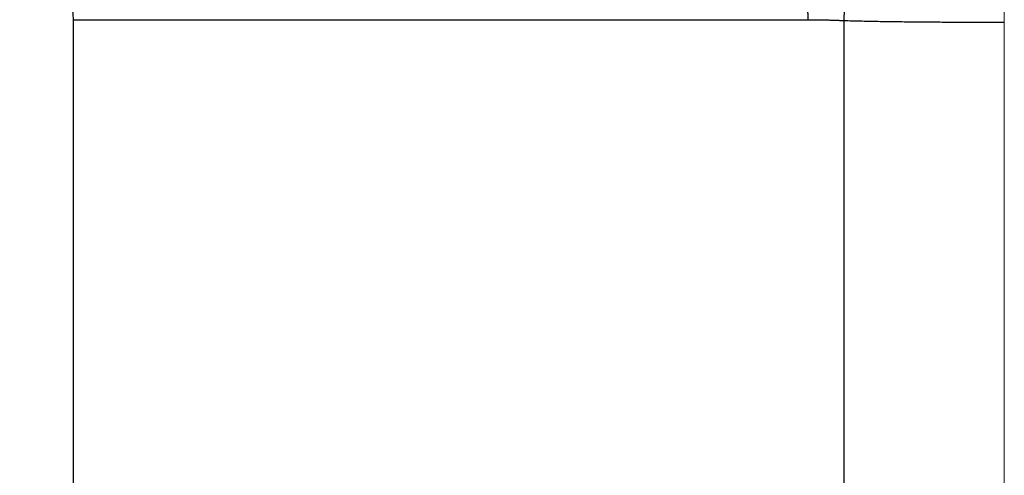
# Model space of a CAD drawing. Header units: millimetres. Extents: x 0 to 1300, y 0 to 891.
# Tile 72 of 146: x 197.24 to 203, y 549.55 to 552.22. Entities that reach past the tile are written whole.
import ezdxf

# ---------------------------------------------------------------- set-up
doc = ezdxf.new("R2010")
doc.units = ezdxf.units.MM
doc.header["$LTSCALE"] = 0.545669
doc.linetypes.add('CENTER', pattern=[50.8, 31.75, -6.35, 6.35, -6.35])
doc.layers.add('NoLayerName_001', color=7, linetype='Continuous')
doc.layers.add('NoLayerName_003', color=7, linetype='Continuous')

msp = doc.modelspace()

# ---------------------------------------------------------------- linework, layer by layer
at = {"layer": 'NoLayerName_001', "color": 60, "linetype": 'Continuous', "lineweight": 25}
for p, q in [((202.06191715, 552.21143689), (202.07351205, 552.60490046)), ((197.55000031, 549.19510636), (197.55000031, 552.21626028)), ((197.55000031, 552.21626028), (201.85111317, 552.21626028)), ((202.06191715, 541.3), (202.06191553, 552.21143692))]:
    msp.add_line(p, q, dxfattribs=at)
msp.add_arc((197.15000031, 552.21626028), 0.4, 0, 77.626275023, dxfattribs=at)
for points, knots in [([(201.85111195, 552.21626028), (201.85110324, 552.21960114), (201.85109863, 552.226283), (201.85101487, 552.23630562), (201.85088447, 552.24632795), (201.85069867, 552.25634972), (201.85045915, 552.26637063), (201.85016477, 552.27639039), (201.84981518, 552.28640874), (201.8494098, 552.29642537), (201.84894811, 552.30644001), (201.84842958, 552.31645236), (201.84785368, 552.32646215), (201.84721989, 552.33646909), (201.84652761, 552.34647287), (201.84577661, 552.3564731), (201.84496412, 552.36646897), (201.84408648, 552.37645943), (201.84314026, 552.38644335), (201.84212199, 552.39641961), (201.84102818, 552.4063871), (201.83985536, 552.41634469), (201.83860007, 552.42629125), (201.83725882, 552.43622567), (201.83582813, 552.44614683), (201.83430457, 552.4560536), (201.83268454, 552.46594481), (201.83096504, 552.47581924), (201.82913518, 552.48567408), (201.82718327, 552.49550609), (201.82509794, 552.50531203), (201.8228675, 552.51508823), (201.82048193, 552.52482957), (201.81791331, 552.53452413), (201.81513393, 552.54415772), (201.81211232, 552.55371376), (201.80883261, 552.56318312), (201.805195, 552.57252411), (201.8011932, 552.58174412), (201.79801342, 552.58764948), (201.79648417, 552.59063933)], [0, 0, 0, 0, 0.01002261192, 0.0200454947, 0.03006864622, 0.0400920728, 0.05011578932, 0.06013981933, 0.07016419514, 0.08018895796, 0.09021415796, 0.10023985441, 0.11026611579, 0.12029301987, 0.13032065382, 0.14034907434, 0.15037799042, 0.16040696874, 0.17043564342, 0.18046372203, 0.19049098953, 0.20051731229, 0.21054264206, 0.22056702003, 0.23059058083, 0.24061355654, 0.25063628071, 0.26065910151, 0.27068206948, 0.28070544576, 0.29072993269, 0.30075671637, 0.31078653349, 0.32081603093, 0.33084193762, 0.34086303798, 0.3508804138, 0.36089894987, 0.37093309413, 0.38100780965, 0.38100780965, 0.38100780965, 0.38100780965]), ([(201.85111317, 552.21626028), (201.85462763, 552.21625577), (201.86165655, 552.21625332), (201.87219988, 552.21621031), (201.8827431, 552.21614395), (201.89328614, 552.21605014), (201.90382894, 552.21593016), (201.91437144, 552.21578387), (201.92491358, 552.21561217), (201.93545535, 552.21541588), (201.94599671, 552.2151958), (201.95653763, 552.21495276), (201.96707808, 552.21468757), (201.97761802, 552.21440106), (201.98815742, 552.214094), (202.0022092, 552.21365856), (202.01977229, 552.21306547), (202.04084563, 552.21229219), (202.05489209, 552.21171706), (202.06191553, 552.21143695)], [0, 0, 0, 0, 0.01054336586, 0.02108676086, 0.03163018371, 0.04217363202, 0.05271710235, 0.06326059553, 0.07380412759, 0.0843477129, 0.09489136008, 0.1054350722, 0.11597884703, 0.12652267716, 0.13706655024, 0.14761044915, 0.16869822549, 0.18978579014, 0.21087285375, 0.21087285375, 0.21087285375, 0.21087285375]), ([(202.06191553, 552.21143692), (202.07754531, 552.21099954), (202.10880396, 552.21009042), (202.15569758, 552.20893286), (202.20259392, 552.20788648), (202.24949323, 552.20696466), (202.2963949, 552.20615172), (202.35893327, 552.20520249), (202.43710981, 552.20424358), (202.53092427, 552.20338161), (202.62473946, 552.20273066), (202.73419029, 552.20219559), (202.85927727, 552.20183175), (202.95309265, 552.20182474), (203.00000031, 552.201788)], [0, 0, 0, 0, 0.04690770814, 0.09381543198, 0.14072337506, 0.18763166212, 0.23454034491, 0.28144940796, 0.3752682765, 0.46908707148, 0.56290436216, 0.6567203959, 0.79744336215, 0.93816637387, 0.93816637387, 0.93816637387, 0.93816637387])]:
    msp.add_open_spline(points, degree=3, knots=knots, dxfattribs=at)
at = {"layer": 'NoLayerName_003', "color": 4, "linetype": 'CENTER', "lineweight": 13}
msp.add_line((203, 537.5), (203, 562.5), dxfattribs=at)

doc.saveas('drawing.dxf')
